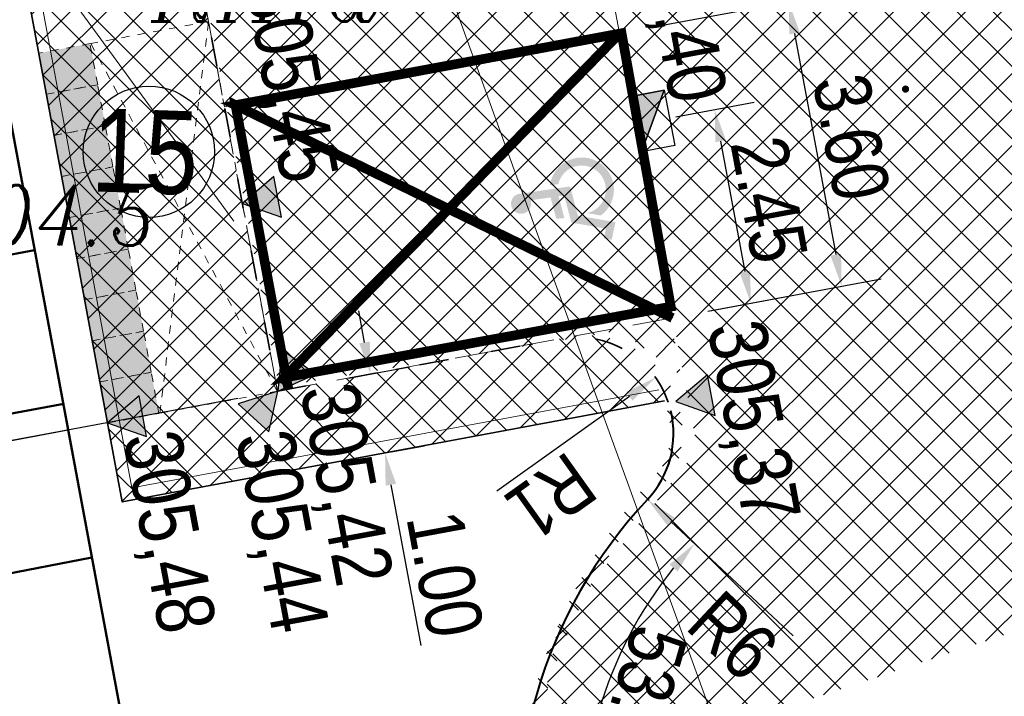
# Model space of a CAD drawing. Extents: x 779 to 3668, y -1329 to 9570.
# Tile 69 of 106: x 2184.61 to 2196.86, y -300.94 to -292.52. Entities that reach past the tile are written whole.
import ezdxf

# ---------------------------------------------------------------- set-up
doc = ezdxf.new("R2010")
doc.units = 0
for name, pattern in [('( Dashed )', [0.75, 0.5, -0.25]), ('ACAD_ISO03W100', [30, 12, -18]), ('CIĄGłA', [0]), ('DASH', [0.75, 0.5, -0.25]), ('DASHED', [0.75, 0.5, -0.25]), ('HIDDEN', [0.375, 0.25, -0.125])]:
    doc.linetypes.add(name, pattern=pattern)
for name, color, linetype, lineweight in [('209-oznaczenie konturu klasyfikacyjnego', 7, 'Continuous', 0), ('219-działka ewidencyjna', 7, 'Continuous', 0), ('_a_obiekty', 250, 'Continuous', 30), ('AGP1_KRAWEZNIKI', 7, 'Continuous', 40), ('AGP1_OPISY', 7, 'Continuous', 13), ('kanał technologiczny (linia)', 7, 'Continuous', 0), ('RTPW01', 253, 'Continuous', 0), ('zz-krawObn', 1, 'ACAD_ISO03W100', 35), ('zz-legenda', 7, 'Continuous', 13), ('zz-obrzeża', 44, 'Continuous', 35), ('zz-skarpy', 92, 'Continuous', 50), ('zz-wymiry', 7, 'Continuous', 18), ('zz-wypełnienie-chodniki', 142, 'Continuous', 5), ('zz-wypełnienie-drogi', 52, 'Continuous', 5), ('zz-wypełnienie-inne', 22, 'Continuous', 5)]:
    doc.layers.add(name, color=color, linetype=linetype, lineweight=lineweight)
for name, color, linetype in [('Pawilon_hatch', 41, 'Continuous'), ('Y-ZNAKI', 7, 'Continuous'), ('zz-odwodnienie', 5, 'Continuous')]:
    doc.layers.add(name, color=color, linetype=linetype)
doc.styles.add('ARIAL', font='ARIALN.TTF')
doc.styles.get("Standard").update_dxf_attribs({"font": 'arial.ttf'})
doc.styles.add('Style-ITALIC_1250', font='ITALIC_1250.shx')
doc.dimstyles.new('z1do1', dxfattribs={"dimtxt": 0.7, "dimasz": 0.4, "dimexe": 0.5, "dimexo": 0.5, "dimgap": 0.1, "dimtad": 1, "dimrnd": 0.05, "dimzin": 0, "dimdsep": 46, "dimtxsty": 'ARIAL', "dimcen": 0.09, "dimazin": 0, "dimtfac": 1, "dimtofl": 0, "dimtmove": 0, "dimatfit": 3, "dimfxl": 1, "dimtolj": 1, "dimtzin": 0, "dimarcsym": 0})
pattern_1 = [(45, (462.9080796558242, -495.6482805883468), (-0.2245064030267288, 0.2245064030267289), []), (135, (462.9080796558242, -495.6482805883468), (-0.2245064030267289, -0.2245064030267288), [])]

# ---------------------------------------------------------------- blocks, each defined once
blk = doc.blocks.new('RTPW01')
at = {"layer": 'RTPW01', "linetype": 'Continuous', "lineweight": 13, "true_color": 0x939598}
h = blk.add_hatch(color=252, dxfattribs=at)
edge = h.paths.add_edge_path()
edge.add_arc((0, 0), 0.045, 0, 360)
blk = doc.blocks.new('PZT MDCP podkład')
at = {"layer": '219-działka ewidencyjna', "color": 8, "linetype": 'Continuous', "lineweight": 13, "flags": 128}
blk.add_lwpolyline([(2122.376406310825, 81.44646074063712), (2127.666406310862, 66.85646074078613)], dxfattribs=at)
at = {"layer": 'RTPW01', "color": 8, "linetype": 'Continuous', "lineweight": 13}
blk.add_blockref('RTPW01', (2129.669406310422, 75.76546074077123), dxfattribs=at)
at = {"layer": '209-oznaczenie konturu klasyfikacyjnego', "color": 8, "linetype": 'Continuous', "lineweight": 13, "insert": (2120.283068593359, 76.60838289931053), "char_height": 1, "attachment_point": 7, "line_spacing_factor": 0.6}
blk.add_mtext('\\FITALIC_1250;\\H1x;\\W0.79;RIIIa', dxfattribs=at)
at = {"layer": 'RTPW01', "color": 8, "linetype": 'Continuous', "lineweight": 13, "style": 'Style-ITALIC_1250', "width": 0.9}
blk.add_text('304.5', height=0.75, dxfattribs=at).set_placement((2117.626406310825, 73.8184607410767))
blk = doc.blocks.new('Paczkomat1')
at = {"linetype": '( Dashed )', "ltscale": 0.4}
for points in [[(2094.924433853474, 406.0871907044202), (2146.924433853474, 406.0871907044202), (2146.924433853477, 471.0871907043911), (2094.92443385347, 471.0871907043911), (2094.924433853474, 406.0871907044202)], [(2146.924433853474, 406.0871907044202), (2198.924433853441, 406.0871907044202), (2198.924433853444, 471.087190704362), (2146.924433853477, 471.0871907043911), (2146.924433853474, 406.0871907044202)], [(2198.924433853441, 406.0871907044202), (2250.924433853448, 406.0871907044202), (2250.924433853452, 471.087190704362), (2198.924433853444, 471.087190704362), (2198.924433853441, 406.0871907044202)], [(2250.924433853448, 406.0871907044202), (2302.924433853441, 406.0871907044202), (2302.924433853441, 471.0871907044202), (2250.924433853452, 471.087190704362), (2250.924433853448, 406.0871907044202)], [(2302.924433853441, 406.0871907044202), (2354.924433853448, 406.0871907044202), (2354.924433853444, 471.0871907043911), (2302.924433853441, 471.0871907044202), (2302.924433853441, 406.0871907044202)], [(2354.924433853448, 406.0871907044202), (2406.92443385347, 406.0871907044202), (2406.924433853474, 471.0871907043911), (2354.924433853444, 471.0871907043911), (2354.924433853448, 406.0871907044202)], [(2406.92443385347, 406.0871907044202), (2458.924433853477, 406.0871907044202), (2458.924433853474, 471.0871907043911), (2406.924433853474, 471.0871907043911), (2406.92443385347, 406.0871907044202)], [(2458.924433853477, 406.0871907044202), (2510.92443385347, 406.0871907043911), (2510.924433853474, 471.087190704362), (2458.924433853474, 471.0871907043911), (2458.924433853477, 406.0871907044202)], [(2510.92443385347, 406.0871907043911), (2562.92443385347, 406.0871907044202), (2562.924433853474, 471.0871907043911), (2510.924433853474, 471.087190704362), (2510.92443385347, 406.0871907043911)]]:
    blk.add_lwpolyline(points, dxfattribs=at)
at = {"color": 18, "linetype": 'HIDDEN', "true_color": 0x000000}
for points in [[(2094.924433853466, 405.0871907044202), (2094.924433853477, 256.0871907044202), (2562.924433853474, 256.0871907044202), (2562.92443385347, 405.0871907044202)], [(2094.924433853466, 405.0871907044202), (2562.924433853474, 256.0871907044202)], [(2562.92443385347, 405.0871907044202), (2094.924433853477, 256.0871907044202)]]:
    blk.add_lwpolyline(points, dxfattribs=at)
at = {"layer": 'Pawilon_hatch'}
for points in [[(2094.92443385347, 471.0871907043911), (2146.924433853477, 471.0871907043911), (2094.924433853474, 406.0871907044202), (2146.924433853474, 406.0871907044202)], [(2146.924433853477, 471.0871907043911), (2198.924433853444, 471.087190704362), (2146.924433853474, 406.0871907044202), (2198.924433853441, 406.0871907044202)], [(2198.924433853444, 471.087190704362), (2250.924433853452, 471.087190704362), (2198.924433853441, 406.0871907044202), (2250.924433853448, 406.0871907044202)], [(2250.924433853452, 471.087190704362), (2302.924433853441, 471.0871907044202), (2250.924433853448, 406.0871907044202), (2302.924433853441, 406.0871907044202)], [(2302.924433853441, 471.0871907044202), (2354.924433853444, 471.0871907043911), (2302.924433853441, 406.0871907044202), (2354.924433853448, 406.0871907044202)], [(2354.924433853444, 471.0871907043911), (2406.924433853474, 471.0871907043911), (2354.924433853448, 406.0871907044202), (2406.92443385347, 406.0871907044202)], [(2406.924433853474, 471.0871907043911), (2458.924433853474, 471.0871907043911), (2406.92443385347, 406.0871907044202), (2458.924433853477, 406.0871907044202)], [(2458.924433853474, 471.0871907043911), (2510.924433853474, 471.087190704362), (2458.924433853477, 406.0871907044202), (2510.92443385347, 406.0871907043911)], [(2510.924433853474, 471.087190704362), (2562.924433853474, 471.0871907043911), (2510.92443385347, 406.0871907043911), (2562.92443385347, 406.0871907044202)]]:
    blk.add_solid(points, dxfattribs=at)
blk = doc.blocks.new('d_wpust')
at = {"layer": 'zz-odwodnienie'}
blk.add_hatch(color=0, dxfattribs=at).paths.add_polyline_path([(-0.35, 0.4200000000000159), (-0.35, 0), (0.3499999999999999, 0)])
at = {"layer": 'zz-odwodnienie', "color": 0}
for p, q in [((-0.35, 0.4200000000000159), (0.35, 0)), ((-0.35, 0), (-0.35, 0.4200000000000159)), ((-0.35, 0.4200000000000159), (0.35, 0.4200000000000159)), ((0.35, 0.4200000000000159), (0.35, 0)), ((0.35, 0), (-0.35, 0))]:
    blk.add_line(p, q, dxfattribs=at)
blk.add_lwpolyline([(-0.35, 0.4200000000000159), (-0.35, 0), (0.35, 0)], close=True, dxfattribs=at)
blk = doc.blocks.new('*D1424')
at = {"layer": 'Defpoints', "color": 0, "transparency": 16777216}
for p in [(2183.72510546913, -286.9376762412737), (2185.698950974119, -297.5353023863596), (2180.340755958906, -298.5332852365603)]:
    blk.add_point(p, dxfattribs=at)
at = {"layer": 'zz-legenda', "color": 0, "lineweight": -2, "transparency": 16777216}
for p, q in [((2183.233558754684, -287.0292285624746), (2177.875363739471, -288.0272114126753)), ((2178.440152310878, -288.3288964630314), (2180.267514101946, -298.1400478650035)), ((2185.207404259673, -297.6268547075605), (2179.84920924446, -298.6248375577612))]:
    blk.add_line(p, q, dxfattribs=at)
at = {"layer": 'zz-legenda', "color": 0, "transparency": 16777216}
for points in [[(2178.505691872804, -288.3166894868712), (2178.374612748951, -288.3411034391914), (2178.366910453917, -287.9356590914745)], [(2180.333053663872, -298.1278408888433), (2180.201974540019, -298.1522548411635), (2180.340755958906, -298.5332852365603)]]:
    blk.add_solid(points, dxfattribs=at)
at = {"layer": 'zz-legenda', "color": 0, "transparency": 16777216, "insert": (2179.80350121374, -293.1507199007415), "char_height": 0.7, "attachment_point": 5, "rotation": 280.55064893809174, "style": 'ARIAL'}
blk.add_mtext('\\A1;10.80', dxfattribs=at)
blk = doc.blocks.new('*D1426')
at = {"layer": 'Defpoints', "color": 0, "transparency": 16777216}
for p in [(2191.611129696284, -290.2292708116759), (2194.173948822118, -292.294898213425), (2192.068927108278, -292.6869977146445)]:
    blk.add_point(p, dxfattribs=at)
at = {"layer": 'zz-legenda', "color": 0, "lineweight": -2, "transparency": 16777216}
for p, q in [((2192.102675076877, -290.1377113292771), (2194.207696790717, -289.7456118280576)), ((2193.789398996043, -290.2304076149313), (2194.100701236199, -291.9016619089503)), ((2192.560472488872, -292.5954382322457), (2194.665494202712, -292.2033387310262))]:
    blk.add_line(p, q, dxfattribs=at)
at = {"layer": 'zz-legenda', "color": 0, "transparency": 16777216}
for points in [[(2193.854938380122, -290.2181996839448), (2193.723859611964, -290.2426155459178), (2193.716151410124, -289.8371713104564)], [(2194.166240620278, -291.8894539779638), (2194.03516185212, -291.9138698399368), (2194.173948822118, -292.294898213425)]]:
    blk.add_solid(points, dxfattribs=at)
at = {"layer": 'zz-legenda', "color": 0, "transparency": 16777216, "insert": (2194.394716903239, -290.9822759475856), "char_height": 0.7, "attachment_point": 5, "rotation": 280.5514836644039, "style": 'ARIAL'}
blk.add_mtext('\\A1;2.50', dxfattribs=at)
blk = doc.blocks.new('*D1427')
at = {"layer": 'Defpoints', "color": 0, "transparency": 16777216}
for p in [(2192.068927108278, -292.6869977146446), (2194.833155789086, -295.8339014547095), (2192.728134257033, -296.226001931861)]:
    blk.add_point(p, dxfattribs=at)
at = {"layer": 'zz-legenda', "color": 0, "lineweight": -2, "transparency": 16777216}
for p, q in [((2192.560472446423, -292.5954380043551), (2194.665493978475, -292.2033375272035)), ((2194.247196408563, -292.6881335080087), (2194.759908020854, -295.4406651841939)), ((2193.219679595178, -296.1344422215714), (2195.32470112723, -295.7423417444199))]:
    blk.add_line(p, q, dxfattribs=at)
at = {"layer": 'zz-legenda', "color": 0, "transparency": 16777216}
for points in [[(2194.312735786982, -292.6759255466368), (2194.181657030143, -292.7003414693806), (2194.173948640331, -292.294897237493)], [(2194.825447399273, -295.428457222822), (2194.694368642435, -295.4528731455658), (2194.833155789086, -295.8339014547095)]]:
    blk.add_solid(points, dxfattribs=at)
at = {"layer": 'zz-legenda', "color": 0, "transparency": 16777216, "insert": (2194.953218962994, -293.9806403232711), "char_height": 0.7, "attachment_point": 5, "rotation": 280.5515102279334, "style": 'ARIAL'}
blk.add_mtext('\\A1;3.60', dxfattribs=at)
blk = doc.blocks.new('*D1462')
at = {"layer": 'Defpoints', "color": 0, "transparency": 16777216}
for p in [(2215.319245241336, -300.544057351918), (2215.892072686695, -303.619406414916), (2193.870734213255, -307.7211934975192)]:
    blk.add_point(p, dxfattribs=at)
at = {"layer": 'zz-legenda', "color": 0, "lineweight": -2, "transparency": 16777216}
for p, q in [((2215.800515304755, -303.1278606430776), (2215.227687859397, -300.0525115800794)), ((2193.691143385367, -304.5725985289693), (2214.926008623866, -300.6173032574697)), ((2193.779176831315, -307.2296477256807), (2193.206349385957, -304.1542986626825))]:
    blk.add_line(p, q, dxfattribs=at)
at = {"layer": 'zz-legenda', "color": 0, "transparency": 16777216}
for points in [[(2214.91380097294, -300.5517638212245), (2214.938216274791, -300.6828426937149), (2215.319245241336, -300.544057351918)], [(2193.678935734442, -304.5070590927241), (2193.703351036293, -304.6381379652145), (2193.297906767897, -304.6458444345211)]]:
    blk.add_solid(points, dxfattribs=at)
at = {"layer": 'zz-legenda', "color": 0, "transparency": 16777216, "insert": (2204.224819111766, -302.1452837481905), "char_height": 0.7, "attachment_point": 5, "rotation": 10.551238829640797, "style": 'ARIAL'}
blk.add_mtext('\\A1;22.40', dxfattribs=at)
blk = doc.blocks.new('*D1470')
at = {"layer": 'Defpoints', "color": 0, "transparency": 16777216}
for p in [(2187.812633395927, -297.1416020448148), (2191.13971402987, -305.8408683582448), (2182.970908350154, -307.3537842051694)]:
    blk.add_point(p, dxfattribs=at)
at = {"layer": 'zz-wymiry', "color": 0, "lineweight": -2, "transparency": 16777216}
for p, q in [((2187.320994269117, -297.2326568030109), (2180.811202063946, -298.4383125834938)), ((2181.375684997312, -298.7405691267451), (2182.898064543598, -306.960472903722)), ((2190.648074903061, -305.931923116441), (2182.479269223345, -307.4448389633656))]:
    blk.add_line(p, q, dxfattribs=at)
at = {"layer": 'zz-wymiry', "color": 0, "transparency": 16777216}
for points in [[(2181.441236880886, -298.7284284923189), (2181.310133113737, -298.7527097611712), (2181.302841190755, -298.3472578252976)], [(2182.963616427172, -306.9483322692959), (2182.832512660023, -306.9726135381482), (2182.970908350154, -307.3537842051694)]]:
    blk.add_solid(points, dxfattribs=at)
at = {"layer": 'zz-wymiry', "color": 0, "transparency": 16777216, "insert": (2182.586627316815, -302.7672239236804), "char_height": 0.7, "attachment_point": 5, "rotation": 280.4926573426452, "style": 'ARIAL'}
blk.add_mtext('\\A1;9.15', dxfattribs=at)
blk = doc.blocks.new('*D1471')
at = {"layer": 'Defpoints', "color": 0, "transparency": 16777216}
for p in [(2188.558060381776, -297.0027528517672), (2189.151733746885, -297.9098062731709), (2188.741178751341, -297.9858437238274)]:
    blk.add_point(p, dxfattribs=at)
at = {"layer": 'zz-wymiry', "color": 0, "lineweight": -2, "transparency": 16777216}
for p, q in [((2188.896780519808, -296.5332172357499), (2188.823936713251, -296.1399059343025)), ((2189.049699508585, -296.911698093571), (2189.461263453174, -296.8354737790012)), ((2189.23281787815, -297.8947889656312), (2189.643372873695, -297.8187515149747)), ((2189.224577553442, -298.3031175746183), (2189.595231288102, -300.304417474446))]:
    blk.add_line(p, q, dxfattribs=at)
at = {"layer": 'zz-wymiry', "color": 0, "transparency": 16777216}
for points in [[(2188.962332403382, -296.5210766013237), (2188.831228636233, -296.545357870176), (2188.969624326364, -296.9265285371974)], [(2189.290129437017, -298.2909769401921), (2189.159025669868, -298.3152582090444), (2189.151733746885, -297.9098062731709)]]:
    blk.add_solid(points, dxfattribs=at)
at = {"layer": 'zz-wymiry', "color": 0, "transparency": 16777216, "insert": (2189.896078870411, -299.4171260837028), "char_height": 0.7, "attachment_point": 5, "rotation": 280.4926573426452, "style": 'ARIAL'}
blk.add_mtext('\\A1;1.00', dxfattribs=at)
blk = doc.blocks.new('A$C588E2A9B')
at = {"ltscale": 2}
for points in [[(0.7767485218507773, -0.1227888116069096), (0.1452920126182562, -0.05826999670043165), (0.1395713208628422, 0.3166863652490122), (-0.2934296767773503, 0.5101033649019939), (-0.1964923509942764, 0.7116056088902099), (-0.1051508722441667, 0.6708043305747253), (-0.1587191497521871, 0.5594527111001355), (0.2385867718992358, 0.3819803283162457), (0.2439237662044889, 0.03217296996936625), (0.314041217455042, 0.02500874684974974), (0.3097492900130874, 0.3063182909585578), (0.4100201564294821, 0.2893274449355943), (0.4142090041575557, 0.0147741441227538), (0.6650729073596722, -0.01085777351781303, -2.805883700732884)], [(0.3858369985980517, -0.1331078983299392), (0.2809861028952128, -0.1223948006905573, -1.807927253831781), (0.02154181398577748, 0.3146473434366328), (-0.1365423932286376, 0.3852618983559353, 1.513341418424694)]]:
    blk.add_hatch(color=256, dxfattribs=at).paths.add_polyline_path(points)
blk = doc.blocks.new('d_rzędna')
at = {"layer": 'zz-odwodnienie'}
blk.add_hatch(color=0, dxfattribs=at).paths.add_polyline_path([(0, 0), (0.2580616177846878, 0.4469758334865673), (-0.2580616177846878, 0.4469758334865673)])
at = {"layer": 'zz-odwodnienie', "color": 0}
for p, q in [((-0.2580616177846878, 0.4469758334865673), (0, 0)), ((0.2580616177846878, 0.4469758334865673), (-0.2580616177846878, 0.4469758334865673)), ((-0.2580616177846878, 0.4469758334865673), (0, 0)), ((0.2580616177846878, 0.4469758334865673), (-0.2580616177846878, 0.4469758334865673)), ((0, 0), (0.2580616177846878, 0.4469758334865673)), ((0, 0), (0.2580616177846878, 0.4469758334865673))]:
    blk.add_line(p, q, dxfattribs=at)
blk = doc.blocks.new('*D1579')
at = {"layer": 'Defpoints', "color": 0, "transparency": 16777216}
for p in [(2192.278101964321, -293.8180401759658), (2193.702725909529, -296.0444662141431), (2192.675362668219, -296.2358311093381)]:
    blk.add_point(p, dxfattribs=at)
at = {"layer": 'zz-legenda', "color": 0, "lineweight": -2, "transparency": 16777216}
for p, q in [((2192.769647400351, -293.7264809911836), (2193.745694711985, -293.5446746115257)), ((2193.327396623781, -294.029470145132), (2193.629478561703, -295.651229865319)), ((2193.16690810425, -296.1442719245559), (2194.194271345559, -295.9529070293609))]:
    blk.add_line(p, q, dxfattribs=at)
at = {"layer": 'zz-legenda', "color": 0, "transparency": 16777216}
for points in [[(2193.392936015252, -294.0172622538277), (2193.26185723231, -294.0416780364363), (2193.254149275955, -293.6362337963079)], [(2193.695017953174, -295.6390219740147), (2193.563939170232, -295.6634377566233), (2193.702725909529, -296.0444662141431)]]:
    blk.add_solid(points, dxfattribs=at)
at = {"layer": 'zz-legenda', "color": 0, "transparency": 16777216, "insert": (2193.928104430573, -294.7565914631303), "char_height": 0.7, "attachment_point": 5, "rotation": 280.55144897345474, "style": 'ARIAL'}
blk.add_mtext('\\A1;2.45', dxfattribs=at)
blk = doc.blocks.new('*D1581')
at = {"layer": 'Defpoints', "color": 0, "transparency": 16777216}
for p in [(2192.417299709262, -298.4879088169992), (2192.095997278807, -300.3720408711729), (2196.796951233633, -302.5889638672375), (2190.89728171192, -303.6816209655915)]:
    blk.add_point(p, dxfattribs=at)
at = {"layer": 'zz-legenda', "color": 0, "lineweight": -2, "transparency": 16777216}
for p, q in [((2192.782270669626, -298.8296634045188), (2193.368069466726, -299.3781986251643)), ((2191.388920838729, -303.5905662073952), (2192.178029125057, -303.4444182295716))]:
    blk.add_line(p, q, dxfattribs=at)
blk.add_arc((2196.796951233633, -302.5889638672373), 5.197472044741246, 141.2921255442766, 186.0820570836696, dxfattribs=at)
at = {"layer": 'zz-legenda', "color": 0, "transparency": 16777216}
for points in [[(2192.690752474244, -299.2950642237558), (2192.791512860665, -299.3823861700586), (2193.003098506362, -299.0364440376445)], [(2191.694705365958, -303.1300407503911), (2191.562764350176, -303.1492591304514), (2191.686389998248, -303.5354729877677)]]:
    blk.add_solid(points, dxfattribs=at)
at = {"layer": 'zz-legenda', "color": 0, "transparency": 16777216, "insert": (2192.247705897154, -301.2575587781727), "char_height": 0.7, "attachment_point": 5, "rotation": 253.6870913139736, "style": 'ARIAL'}
blk.add_mtext('\\A1;53.61°', dxfattribs=at)
blk = doc.blocks.new('*D1587')
at = {"layer": 'Defpoints', "color": 0, "transparency": 16777216}
for p in [(2192.518316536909, -296.9708661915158), (2191.541369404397, -297.6676978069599)]:
    blk.add_point(p, dxfattribs=at)
at = {"layer": 'zz-legenda', "color": 0, "lineweight": -2, "transparency": 16777216}
blk.add_line((2190.542847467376, -298.3799181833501), (2192.192667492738, -297.2031433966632), dxfattribs=at)
at = {"layer": 'zz-legenda', "color": 0, "transparency": 16777216}
blk.add_solid([(2192.231380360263, -297.2574182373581), (2192.153954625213, -297.1488685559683), (2192.518316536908, -296.9708661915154)], dxfattribs=at)
at = {"layer": 'zz-legenda', "color": 0, "transparency": 16777216, "insert": (2191.217994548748, -298.452854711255), "char_height": 0.7, "attachment_point": 5, "rotation": 215.4993002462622, "style": 'ARIAL'}
blk.add_mtext('\\A1;R1', dxfattribs=at)

msp = doc.modelspace()

# ---------------------------------------------------------------- hatches: boundary and pattern name
at = {"layer": 'zz-wypełnienie-chodniki'}
h = msp.add_hatch(dxfattribs=at)
h.set_pattern_fill('ANSI37', color=256, scale=0.1, style=0)
h.set_pattern_definition([(45, (0, 0), (-0.2245064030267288, 0.2245064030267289), []), (135, (0, 0), (-0.2245064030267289, -0.2245064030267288), [])])
edge = h.paths.add_edge_path()
edge.add_arc((2213.798152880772, -338.8711046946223), 2.632842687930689, 240.83171109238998, 270.2906532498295, ccw=False)
edge.add_arc((2214.307711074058, -338.3123928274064), 3.37347240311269, 200.4116660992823, 237.8982900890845, ccw=False)
edge.add_arc((2368.544108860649, -287.685559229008), 165.7037624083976, 197.7806309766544, 198.2175828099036, ccw=False)
edge.add_arc((2214.562165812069, -337.0583290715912), 4.000000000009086, 112.30075385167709, 197.8898825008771, ccw=False)
edge.add_line((2213.044292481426, -333.357510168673), (2216.905159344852, -332.0495769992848))
edge.add_arc((2211.040775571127, -315.8113433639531), 17.26473946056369, 289.8570159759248, 321.7647974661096)
edge.add_arc((2212.625452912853, -317.0850901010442), 15.23171446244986, 321.8391110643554, 367.1869803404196)
edge.add_line((2227.737494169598, -315.1794840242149), (2223.087990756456, -291.3849213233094))
edge.add_line((2223.087990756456, -291.3849213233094), (2221.237886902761, -285.3230589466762))
edge.add_line((2221.237886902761, -285.3230589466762), (2217.650174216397, -275.2927567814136))
edge.add_line((2217.650174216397, -275.2927567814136), (2210.523554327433, -257.2172198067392))
edge.add_line((2210.523554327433, -257.2172198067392), (2206.575240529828, -247.2029503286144))
edge.add_line((2206.575240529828, -247.2029503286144), (2206.241761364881, -246.3571335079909))
edge.add_arc((2201.589566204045, -248.1923033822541), 5.001076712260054, 21.52794352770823, 100.541275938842)
edge.add_line((2200.674650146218, -243.275627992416), (2200.541612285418, -243.3004086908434))
edge.add_line((2200.541612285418, -243.3004086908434), (2178.546908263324, -247.3973185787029))
edge.add_line((2178.546908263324, -247.3973185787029), (2187.812637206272, -297.1416013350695))
edge.add_line((2187.812637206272, -297.1416013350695), (2191.515679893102, -296.4518429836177))
edge.add_arc((2191.647852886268, -297.6476642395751), 1.203103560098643, -19.96193769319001, 96.30724697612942, ccw=False)
edge.add_arc((2192.308942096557, -297.8870733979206), 0.4999999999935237, 317.2270974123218, 339.9615464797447, ccw=False)
edge.add_arc((2197.626382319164, -302.8064078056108), 6.743964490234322, 137.2270973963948, 184.4631622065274)
edge.add_line((2190.902868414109, -303.3312104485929), (2191.261298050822, -305.6470830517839))
edge.add_line((2191.261298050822, -305.6470830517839), (2192.318950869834, -311.3577512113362))
edge.add_line((2192.318950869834, -311.3577512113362), (2193.162126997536, -315.9018189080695))
edge.add_line((2193.162126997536, -315.9018189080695), (2195.317900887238, -325.8369132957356))
edge.add_arc((2210.400793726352, -321.9094821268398), 15.58583882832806, 194.5951329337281, 204.2785181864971)
edge.add_arc((2203.597853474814, -324.8461195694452), 8.177987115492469, 205.1211640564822, 225.4637220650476)
edge.add_line((2197.862134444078, -330.675442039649), (2200.293390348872, -333.0918171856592))
edge.add_arc((2194.587794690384, -338.2653090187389), 7.70187247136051, 27.114490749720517, 42.19985456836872, ccw=False)
edge.add_line((2201.44321261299, -334.7550263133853), (2202.534785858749, -337.3047515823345))
edge.add_arc((2196.294933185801, -339.1341975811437), 6.502509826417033, -2.9609049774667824, 16.340470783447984, ccw=False)
edge.add_arc((2184.658865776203, -337.3537236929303), 18.25300297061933, 344.7003824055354, 353.34182273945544, ccw=False)
edge.add_line((2202.264967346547, -342.1700817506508), (2201.97496734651, -343.2200817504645))
edge.add_arc((2192.412753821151, -339.7061430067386), 10.18742818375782, 310.1754082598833, 339.82254230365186, ccw=False)
edge.add_line((2198.984967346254, -347.4900817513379), (2198.506741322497, -347.6819364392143))
edge.add_arc((2192.412753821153, -339.7061430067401), 10.03742818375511, 307.3820107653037, 339.7887873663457)
edge.add_arc((2172.677213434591, -334.532127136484), 30.40870538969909, 343.4897296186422, 347.8328201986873)
edge.add_arc((2184.653610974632, -337.3529042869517), 18.10831725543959, 348.5707290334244, 353.3645147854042)
edge.add_arc((2196.211605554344, -339.143093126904), 6.436124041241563, 357.3081371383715, 376.048817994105)
edge.add_line((2202.396891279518, -337.3637861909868), (2201.307357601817, -334.8188249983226))
edge.add_arc((2198.580633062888, -335.5044598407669), 2.811604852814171, 14.11440779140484, 55.20945348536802)
edge.add_line((2200.18487314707, -333.1954480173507), (2197.756660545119, -330.7820975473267))
edge.add_arc((2203.597853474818, -324.846119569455), 8.327987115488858, 205.1135589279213, 225.461118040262, ccw=False)
edge.add_arc((2210.400793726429, -321.9094821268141), 15.73583882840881, 194.5838918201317, 204.2825258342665, ccw=False)
edge.add_line((2195.171963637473, -325.8717236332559), (2193.015057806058, -315.9314125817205))
edge.add_line((2193.015057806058, -315.9314125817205), (2192.139354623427, -311.2391560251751))
edge.add_line((2192.139354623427, -311.2391560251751), (2189.468661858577, -311.7364003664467))
edge.add_line((2189.468661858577, -311.7364003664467), (2188.434282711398, -306.334377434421))
edge.add_line((2188.434282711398, -306.334377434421), (2191.142475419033, -305.8299800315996))
edge.add_line((2191.142475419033, -305.8299800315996), (2190.753769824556, -303.3485737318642))
edge.add_arc((2197.62638231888, -302.8064078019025), 6.893964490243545, 137.4766232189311, 184.5106019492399, ccw=False)
edge.add_arc((2192.177018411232, -297.8088940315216), 0.5000000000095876, 317.4766233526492, 342.9050172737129)
edge.add_arc((2191.651318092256, -297.6472178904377), 1.049999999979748, 342.9050174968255, 381.5320247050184)
edge.add_line((2192.628041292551, -297.2618456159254), (2185.88205571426, -298.5184068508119))
edge.add_line((2185.88205571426, -298.5184068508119), (2183.72506395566, -286.9376839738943))
edge.add_line((2183.72506395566, -286.9376839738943), (2184.855544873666, -286.7271130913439))
edge.add_line((2184.855544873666, -286.7271130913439), (2177.536339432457, -247.4331472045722))
edge.add_line((2177.536339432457, -247.4331472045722), (2178.519430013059, -247.2500290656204))
edge.add_line((2178.519430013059, -247.2500290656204), (2200.529099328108, -243.1501589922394))
edge.add_line((2200.529099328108, -243.1501589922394), (2200.64897745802, -243.1275829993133))
edge.add_arc((2201.589816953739, -248.191455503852), 5.150532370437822, 21.519896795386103, 100.52522516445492, ccw=False)
edge.add_line((2206.381306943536, -246.3021150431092), (2206.710303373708, -247.1365621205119))
edge.add_line((2206.710303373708, -247.1365621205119), (2210.670374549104, -257.180652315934))
edge.add_line((2210.670374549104, -257.180652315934), (2214.425768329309, -266.705627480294))
edge.add_line((2214.425768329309, -266.705627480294), (2215.039774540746, -266.463544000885))
edge.add_line((2215.039774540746, -266.463544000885), (2215.648720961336, -268.0077775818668))
edge.add_line((2215.648720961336, -268.0077775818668), (2215.034630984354, -268.2498940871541))
edge.add_line((2215.034630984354, -268.2498940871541), (2217.789719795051, -275.2377383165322))
edge.add_line((2217.789719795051, -275.2377383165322), (2221.381354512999, -285.2792765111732))
edge.add_line((2221.381354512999, -285.2792765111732), (2223.235207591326, -291.3561603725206))
edge.add_line((2223.235207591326, -291.3561603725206), (2227.886315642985, -315.1607178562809))
edge.add_arc((2212.625452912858, -317.0850901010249), 15.38171446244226, -38.161251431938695, 7.186980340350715, ccw=False)
edge.add_arc((2211.040775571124, -315.8113433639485), 17.41473946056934, 289.8520854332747, 321.76511738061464, ccw=False)
edge.add_line((2216.954700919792, -332.1911674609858), (2213.092420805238, -333.4995793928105))
edge.add_arc((2214.528808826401, -337.0426452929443), 3.823156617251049, 112.0680378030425, 198.2671306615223)
edge.add_line((2210.898318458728, -338.2410050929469), (2211.28663729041, -339.4366203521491))
edge.add_arc((2213.748107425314, -338.6216407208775), 2.592880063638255, 198.3194318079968, 219.5311920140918)
edge.add_arc((2213.798153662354, -338.8711088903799), 2.48284268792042, 214.3488660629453, 282.14863913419)
edge.add_line((2214.320664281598, -341.2983481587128), (2213.811508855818, -341.50391350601))
at = {"layer": 'zz-wypełnienie-drogi'}
h = msp.add_hatch(dxfattribs=at)
h.set_pattern_fill('ANSI37', color=256, scale=0.1, style=0)
h.set_pattern_definition(pattern_1)
edge = h.paths.add_edge_path()
edge.add_line((2217.650215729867, -275.2928728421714), (2212.637307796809, -262.5784190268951))
edge.add_line((2212.637307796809, -262.5784190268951), (2207.924488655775, -264.2568905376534))
edge.add_arc((2206.808124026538, -264.6970382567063), 1.200000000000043, 280.5381373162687, 381.5177695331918, ccw=False)
edge.add_line((2207.027591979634, -265.8767983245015), (2202.552803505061, -266.7092325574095))
edge.add_arc((2202.333335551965, -265.5294724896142), 1.20000000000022, 190.5381373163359, 280.53813731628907, ccw=False)
edge.add_line((2201.15357548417, -265.7489404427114), (2201.098708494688, -265.4540004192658))
edge.add_line((2201.098708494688, -265.4540004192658), (2198.149303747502, -266.0026697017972))
edge.add_line((2198.149303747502, -266.0026697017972), (2198.204175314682, -266.2976103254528))
edge.add_arc((2197.024415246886, -266.5170782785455), 1.200000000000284, 280.5381373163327, 370.5381373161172, ccw=False)
edge.add_line((2197.243883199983, -267.6968383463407), (2196.787773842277, -267.7816872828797))
edge.add_arc((2196.568305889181, -266.6019272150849), 1.199999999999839, 190.5514390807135, 280.53813731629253, ccw=False)
edge.add_line((2195.388596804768, -266.8216690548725), (2187.647015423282, -268.947721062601))
edge.add_line((2187.647015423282, -268.947721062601), (2193.039591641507, -297.8681058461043))
edge.add_line((2193.039591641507, -297.8681058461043), (2191.30608954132, -300.0531105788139))
edge.add_line((2191.30608954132, -300.0531105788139), (2190.914824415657, -302.1460688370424))
edge.add_line((2190.914824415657, -302.1460688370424), (2201.99391793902, -298.4671136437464))
edge.add_line((2201.99391793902, -298.4671136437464), (2198.628777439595, -281.0408664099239))
edge.add_line((2198.628777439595, -281.0408664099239), (2198.084489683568, -278.1187986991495))
edge.add_line((2198.084489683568, -278.1187986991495), (2198.41080027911, -276.736314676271))
edge.add_line((2198.41080027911, -276.736314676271), (2199.234948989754, -275.8016822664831))
edge.add_line((2199.234948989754, -275.8016822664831), (2199.896706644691, -275.6793945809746))
edge.add_line((2199.896706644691, -275.6793945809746), (2210.41453182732, -273.7737764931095))
edge.add_line((2210.41453182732, -273.7737764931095), (2211.243328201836, -274.0263043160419))
edge.add_line((2211.243328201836, -274.0263043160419), (2211.797728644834, -274.4161147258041))
edge.add_line((2211.797728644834, -274.4161147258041), (2212.331679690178, -275.2499864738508))
edge.add_line((2212.331679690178, -275.2499864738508), (2215.880837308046, -294.1821636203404))
edge.add_line((2215.880837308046, -294.1821636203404), (2215.957200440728, -294.5921273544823))
edge.add_line((2215.957200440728, -294.5921273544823), (2224.339408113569, -297.7892458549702))
edge.add_line((2224.339408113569, -297.7892458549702), (2223.08798617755, -291.384920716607))
edge.add_line((2223.08798617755, -291.384920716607), (2221.237928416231, -285.3231949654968))
edge.add_line((2221.237928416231, -285.3231949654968), (2217.650215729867, -275.2928728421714))
at = {"layer": 'zz-wypełnienie-inne'}
h = msp.add_hatch(dxfattribs=at)
h.set_pattern_fill('ANSI37', color=256, scale=0.1, style=0)
h.set_pattern_definition(pattern_1)
h.paths.add_polyline_path([(2183.436133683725, -246.4819792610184), (2178.546902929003, -247.3973139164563), (2182.41069755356, -268.140535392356), (2186.05443150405, -267.4618250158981), (2186.494112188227, -267.7580212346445), (2186.576229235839, -268.1684354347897), (2186.449599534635, -268.4215168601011), (2186.100049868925, -268.6739677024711), (2182.630425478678, -269.3202470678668), (2187.832652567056, -297.0832006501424), (2192.075236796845, -296.3844717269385), (2192.835596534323, -296.9440126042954)])

# ---------------------------------------------------------------- linework, layer by layer
at = {"color": 18, "linetype": 'DASHED', "lineweight": 13, "true_color": 0x000000}
for points in [[(2178.546866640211, -247.3973260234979), (2183.462321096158, -246.4817346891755), (2192.728087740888, -296.2260101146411), (2187.812633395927, -297.1416020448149), (2182.630430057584, -269.3202476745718)], [(2192.068885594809, -292.687005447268), (2187.15343893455, -293.6025949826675)]]:
    msp.add_lwpolyline(points, dxfattribs=at)
at = {"layer": '_a_obiekty', "color": 251, "linetype": 'DASH', "lineweight": 5, "ltscale": 3, "true_color": 0x636466, "elevation": 2.493476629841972e-09}
msp.add_lwpolyline([(2167.885394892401, -314.0297880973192), (2168.395531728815, -316.7746862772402, 0.414213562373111), (2203.372089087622, -340.7880249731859), (2203.961988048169, -340.6783927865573, 0.4142135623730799), (2227.975326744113, -305.7018354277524), (2227.465189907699, -302.9569372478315, 0.414213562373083), (2192.488632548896, -278.9435985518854), (2191.898733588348, -279.0532307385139, 0.4142135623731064)], format="xyb", close=True, dxfattribs=at)
at = {"layer": 'AGP1_KRAWEZNIKI'}
for centre, radius, start, end in [((2191.541369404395, -297.6676978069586), 1.2, 316.8815252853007, 13.63103772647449), ((2196.796951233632, -302.5889638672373), 6, 136.8815252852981, 190.4926573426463)]:
    msp.add_arc(centre, radius, start, end, dxfattribs=at)
at = {"layer": 'AGP1_OPISY', "linetype": 'Continuous', "lineweight": 30}
msp.add_circle((2186.213683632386, -294.1610244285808), 0.8166577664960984, dxfattribs=at)
at = {"layer": 'Y-ZNAKI', "const_width": 0.12}
msp.add_lwpolyline([(2192.069553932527, -292.6905234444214), (2187.900779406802, -296.9702860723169), (2192.707666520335, -296.0883370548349), (2192.094903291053, -292.6858016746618), (2187.291056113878, -293.5806038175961), (2192.728780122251, -296.2296505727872), (2187.291056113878, -293.5806038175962), (2187.950281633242, -297.1197310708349)], dxfattribs=at)
at = {"layer": 'zz-krawObn', "ltscale": 0.03}
msp.add_line((2187.816969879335, -297.1407942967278), (2191.321627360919, -296.4879887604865), dxfattribs=at)
msp.add_lwpolyline([(2185.838645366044, -286.5439781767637), (2187.812634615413, -297.141601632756)], dxfattribs=at)
msp.add_arc((2191.541369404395, -297.6676978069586), 1.2, 19.06622786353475, 100.5514489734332, dxfattribs=at)
at = {"layer": 'zz-legenda'}
msp.add_line((2194.228760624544, -300.1841398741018), (2192.709276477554, -298.7613124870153), dxfattribs=at)
msp.add_lwpolyline([(2180.869053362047, -286.2686845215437), (2187.269270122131, -295.0247613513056)], dxfattribs=at)
msp.add_solid([(2192.75484375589, -298.7126496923), (2192.663709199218, -298.8099752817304), (2192.417299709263, -298.4879088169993)], dxfattribs=at)
at = {"layer": 'zz-obrzeża'}
msp.add_lwpolyline([(2177.505463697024, -252.7283381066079), (2178.488554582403, -252.5452198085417), (2184.855544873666, -286.7271130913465), (2183.725063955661, -286.937683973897), (2185.88205571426, -298.5184068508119), (2192.628041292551, -297.2618456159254)], dxfattribs=at)
at = {"layer": 'zz-skarpy'}
for p, q in [((2184.789936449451, -295.3855313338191), (2183.315297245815, -295.6601933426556)), ((2185.153401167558, -297.2967128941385), (2184.41608156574, -297.4340438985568)), ((2185.502397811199, -299.2106815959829), (2184.029451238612, -299.4944312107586))]:
    msp.add_line(p, q, dxfattribs=at)
msp.add_lwpolyline([(2183.141964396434, -286.5376961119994), (2187.862831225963, -311.8836670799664), (2192.771471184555, -315.3683071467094), (2195.27496732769, -327.6316034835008), (2199.661442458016, -335.5119680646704), (2194.541340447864, -328.1661183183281), (2191.753859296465, -315.937990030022), (2186.391577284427, -312.1765043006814), (2181.667325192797, -286.8123581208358)], dxfattribs=at)
at = {"layer": 'zz-wypełnienie-chodniki'}
msp.add_lwpolyline([(2177.477995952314, -252.5808744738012), (2178.60855164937, -252.3702882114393), (2185.030486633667, -286.847114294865), (2183.899976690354, -287.0576760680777), (2186.002033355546, -298.3434788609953), (2192.560436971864, -297.1218581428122)], dxfattribs=at)

# ---------------------------------------------------------------- block references
at = {"layer": 'kanał technologiczny (linia)', "color": 18, "linetype": 'CIĄGłA', "lineweight": 5, "true_color": 0x000000}
msp.add_blockref('PZT MDCP podkład', (65.95856103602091, -369.1465424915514), dxfattribs=at)
at = {"layer": 'Y-ZNAKI', "rotation": 194.0578534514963}
msp.add_blockref('A$C588E2A9B', (2191.60959034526, -294.6137354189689), dxfattribs=at)
at = {"layer": 'zz-odwodnienie'}
for name, p, rotation in [('d_wpust', (2192.278101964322, -293.8180401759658), 280.7201134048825), ('d_rzędna', (2187.377397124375, -294.8048766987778), 280.7576934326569), ('d_rzędna', (2187.816969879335, -297.1407942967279), 324.4167356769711), ('d_rzędna', (2187.816969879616, -297.1407942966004), 137.449731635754), ('d_rzędna', (2192.771193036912, -297.2701333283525), 280.5514489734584), ('d_rzędna', (2185.69858445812, -297.5331376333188), 280.5514489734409)]:
    msp.add_blockref(name, p, dxfattribs=dict(at, rotation=rotation))
at = {"layer": 'zz-wypełnienie-chodniki', "xscale": 0.01, "yscale": 0.01, "zscale": 0.01, "rotation": 100.551448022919}
msp.add_blockref('Paczkomat1', (2194.166392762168, -317.2676596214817), dxfattribs=at)

# ---------------------------------------------------------------- texts
at = {"layer": 'AGP1_OPISY', "linetype": 'Continuous', "lineweight": 30, "insert": (2185.523543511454, -293.6159233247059), "char_height": 1.0368, "width": 0.8416427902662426, "attachment_point": 1, "rotation": 358.06064354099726, "style": 'ARIAL'}
msp.add_mtext('15', dxfattribs=at)
at = {"layer": 'zz-legenda', "insert": (2193.479176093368, -300.1843165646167), "char_height": 0.7, "attachment_point": 5, "rotation": 316.881525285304, "style": 'ARIAL'}
msp.add_mtext('\\A1;R6', dxfattribs=at)
at = {"layer": 'zz-odwodnienie', "char_height": 0.7199999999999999, "width": 4.627268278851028, "attachment_point": 1, "rotation": 280.55144897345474}
for s, insert in [('{\\fArial Narrow|b0|i0|c238|p34;305,40}', (2192.95735276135, -290.9824822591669)), ('{\\fArial Narrow|b0|i0|c238|p34;305,45}', (2188.120229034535, -291.9755461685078)), ('{\\fArial Narrow|b0|i0|c238|p34;305,37}', (2193.870845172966, -296.2089621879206)), ('{\\fArial Narrow|b0|i0|c238|p34;305,42}', (2188.803178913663, -296.9887821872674)), ('{\\fArial Narrow|b0|i0|c238|p34;305,48}', (2186.598806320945, -297.581760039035)), ('{\\fArial Narrow|b0|i0|c238|p34;305,44}', (2188.001178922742, -297.5758414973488))]:
    msp.add_mtext(s, dxfattribs=dict(at, insert=insert))

# ---------------------------------------------------------------- dimensions: what is measured, and where the dimension line sits
at = {"layer": 'zz-legenda'}
for p1, p2, distance, picture, middle in [((2183.72510546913, -286.9376762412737), (2185.698950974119, -297.5353023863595), -5.450341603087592, '*D1424', (2179.80350121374, -293.1507199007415)), ((2191.611129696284, -290.2292708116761), (2192.068927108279, -292.6869977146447), 2.1412282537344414, '*D1426', (2194.394716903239, -290.9822759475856)), ((2192.068927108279, -292.6869977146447), (2192.728134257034, -296.2260019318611), 2.1412282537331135, '*D1427', (2194.953218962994, -293.9806403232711)), ((2193.870734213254, -307.7211934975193), (2215.892072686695, -303.6194064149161), 3.1282428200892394, '*D1462', (2204.224819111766, -302.1452837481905))]:
    dim = msp.add_aligned_dim(p1=p1, p2=p2, distance=distance, dimstyle='z1do1', dxfattribs=at)
    dim.commit()
    dim.dimension.update_dxf_attribs({"geometry": picture, "text_midpoint": middle})
dim = msp.add_linear_dim(base=(2193.702725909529, -296.0444662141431), p1=(2192.278101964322, -293.8180401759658), p2=(2192.675362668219, -296.2358311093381), angle=280.5514489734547, dimstyle='z1do1', dxfattribs=at)
dim.commit()
dim.dimension.update_dxf_attribs({"geometry": '*D1579', "text_midpoint": (2193.928104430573, -294.7565914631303)})
dim = msp.add_radius_dim(center=(2191.541369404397, -297.6676978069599), mpoint=(2192.518316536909, -296.9708661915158), dimstyle='z1do1', override={"dimdec": 0}, dxfattribs=at)
dim.commit()
dim.dimension.update_dxf_attribs({"geometry": '*D1587', "text_midpoint": (2190.955850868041, -298.0853333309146), "dimtype": 164})
dim = msp.add_angular_dim_3p(base=(2192.095997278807, -300.3720408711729), center=(2196.796951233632, -302.5889638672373), p1=(2192.417299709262, -298.487908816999), p2=(2190.89728171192, -303.6816209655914), dimstyle='z1do1', dxfattribs=at)
dim.commit()
dim.dimension.update_dxf_attribs({"geometry": '*D1581', "text_midpoint": (2192.247705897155, -301.2575587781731)})
at = {"layer": 'zz-wymiry'}
for base, p1, p2, picture, middle in [((2189.151733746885, -297.9098062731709), (2188.558060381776, -297.0027528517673), (2188.741178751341, -297.9858437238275), '*D1471', (2189.896078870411, -299.4171260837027)), ((2182.970908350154, -307.3537842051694), (2187.812633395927, -297.1416020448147), (2191.13971402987, -305.8408683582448), '*D1470', (2182.586627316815, -302.7672239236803))]:
    dim = msp.add_linear_dim(base=base, p1=p1, p2=p2, angle=280.4926573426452, dimstyle='z1do1', dxfattribs=at)
    dim.commit()
    dim.dimension.update_dxf_attribs({"geometry": picture, "text_midpoint": middle})

doc.saveas('drawing.dxf')
